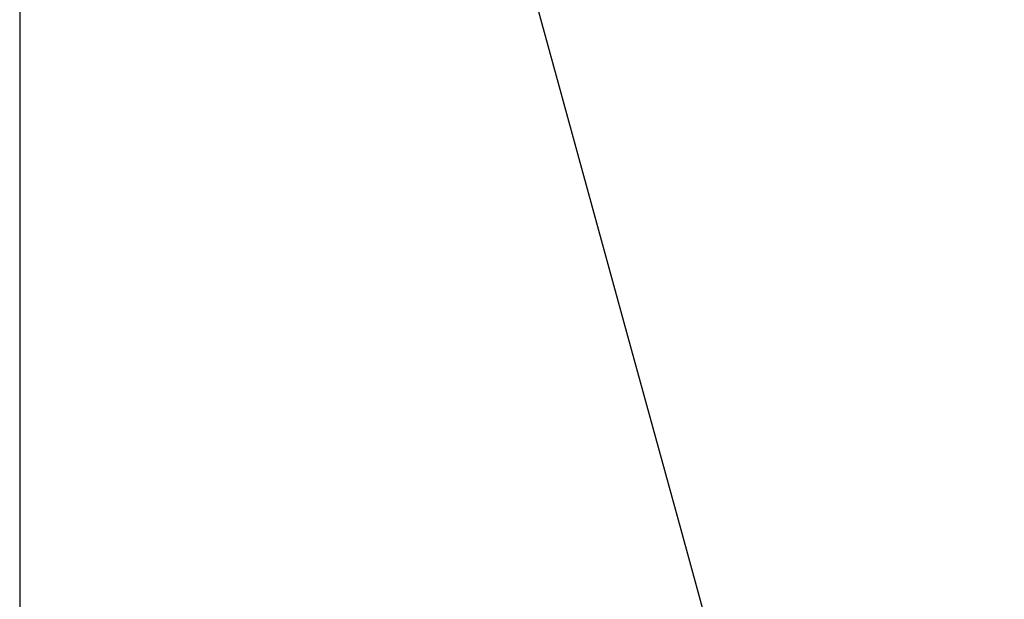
# Paper-space layout 'Wall Base Bracket' of a CAD drawing. Header units: millimetres. Extents: x 2123 to 18395, y 1042 to 15955.
# Tile 24 of 48: x 2878 to 4084, y 11351 to 12061. Entities that reach past the tile are written whole.
import ezdxf

# ---------------------------------------------------------------- set-up
doc = ezdxf.new("R2010")
doc.units = ezdxf.units.MM
doc.layers.add('COMPONENT_GEOMETRY', color=7, linetype='Continuous')
doc.styles.add('SLDTEXTSTYLE1', font='TXT', dxfattribs={"width": 0.75})
doc.dimstyles.new('SLDDIMSTYLE2', dxfattribs={"dimtxt": 100, "dimasz": 6.604, "dimexe": 0, "dimexo": 0.0625, "dimgap": 25, "dimtad": 0, "dimtih": 1, "dimtoh": 1, "dimdec": 0, "dimlfac": 0.5, "dimrnd": 1e-09, "dimzin": 12, "dimdsep": 46, "dimtxsty": 'SLDTEXTSTYLE1', "dimsah": 1, "dimcen": 0.09, "dimadec": 0, "dimazin": 3, "dimtfac": 1, "dimtdec": 3, "dimtofl": 0, "dimtmove": 0, "dimatfit": 3, "dimfxl": 1, "dimfrac": 2, "dimtolj": 1, "dimtzin": 12, "dimarcsym": 0})

# ---------------------------------------------------------------- blocks, each defined once
blk = doc.blocks.new('_D_20')
at = {"layer": 'COMPONENT_GEOMETRY', "color": 7, "ltscale": 2}
for p, q in [((10064.2, 12394.7), (10064.2, 8451.3)), ((2878.4, 12242.9), (2878.4, 8451.3)), ((2878.4, 8457.6), (6323.5, 8457.6)), ((10064.2, 8457.6), (6619.1, 8457.6))]:
    blk.add_line(p, q, dxfattribs=at)
for points in [[(2878.4, 8457.6), (2885, 8456.6), (2885, 8458.6)], [(10064.2, 8457.6), (10057.6, 8458.6), (10057.6, 8456.6)]]:
    blk.add_solid(points, dxfattribs=at)
at = {"layer": 'COMPONENT_GEOMETRY', "color": 7, "ltscale": 2, "insert": (6323.5, 8507.2), "char_height": 100, "attachment_point": 1, "style": 'SLDTEXTSTYLE1'}
blk.add_mtext('3593', dxfattribs=at)

psp = doc.layouts.new('Wall Base Bracket')

# ---------------------------------------------------------------- linework, layer by layer
at = {"color": 7, "linetype": 'Continuous', "lineweight": 25, "ltscale": 2, "flags": 128}
psp.add_lwpolyline([(3427.52, 12384.96), (3450.38, 12301.69), (3536.61, 11987.53), (3622.84, 11673.36), (3687.96, 11436.13), (3753.07, 11198.89), (3839.31, 10884.73), (3925.54, 10570.56), (4084.08, 9992.95)], dxfattribs=at)

# ---------------------------------------------------------------- dimensions: what is measured, and where the dimension line sits
at = {"layer": 'COMPONENT_GEOMETRY', "color": 7, "ltscale": 2}
dim = psp.add_linear_dim(base=(10064.23, 8457.63), p1=(2878.37, 12245.46), p2=(10064.23, 12397.28), dimstyle='SLDDIMSTYLE2', dxfattribs=at)
dim.commit()
dim.dimension.update_dxf_attribs({"geometry": '_D_20', "text_midpoint": (6471.3, 8457.63), "dimtype": 160})

doc.saveas('drawing.dxf')
